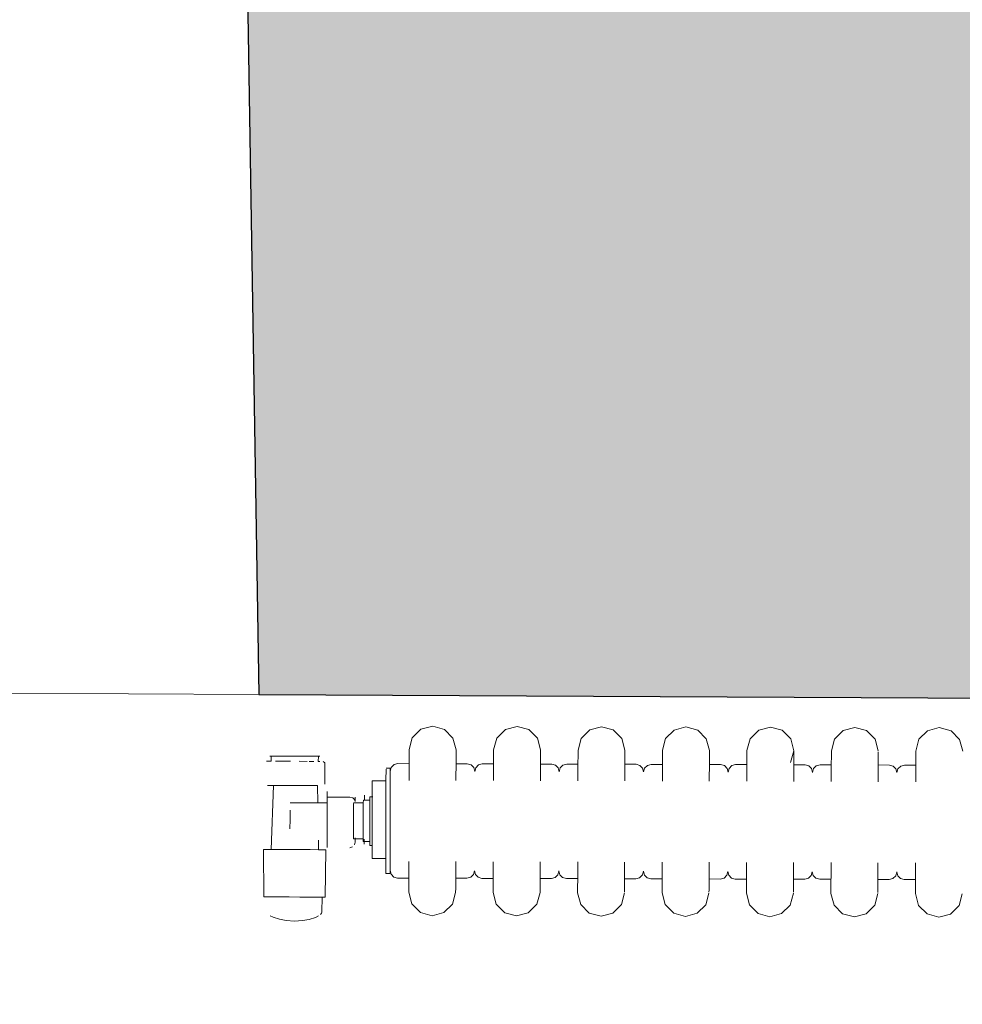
# Model space of a CAD drawing. Extents: x -6068 to 35118, y -17738 to 67348.
# Tile 108 of 243: x 1389 to 1440, y -1539 to -1487. Entities that reach past the tile are written whole.
import ezdxf

# ---------------------------------------------------------------- set-up
doc = ezdxf.new("R2010")
doc.units = 0
doc.header["$LTSCALE"] = 15
doc.linetypes.add('Continua', pattern=[0])
doc.linetypes.add('Cui_CONTINU', pattern=[0])
for name, color, linetype, lineweight, true_color in [('Bloc 3D - Dessin - NIVEAUX - Style par défaut', 7, 'Continua', 0, 0x000000), ('Enveloppe - NIVEAUX - Style par défaut', 7, 'Continua', 0, 0x000000), ('Fenêtre - Seuil - NIVEAUX - Style par défaut', 7, 'Continua', 0, 0x000000)]:
    doc.layers.add(name, color=color, linetype=linetype, lineweight=lineweight, true_color=true_color)
doc.layers.add('EDL_RDJ murs & cloisons', color=5, linetype='CONTINUOUS')
doc.layers.add('PIS-fond de plan', color=7, linetype='Cui_CONTINU')

# ---------------------------------------------------------------- blocks, each defined once
blk = doc.blocks.new('EDL_RDJ plan_2025 10 17')
at = {"layer": 'EDL_RDJ murs & cloisons', "linetype": 'Continuous', "ltscale": 0.08}
h = blk.add_hatch(color=9, dxfattribs=at)
h.dxf.hatch_style = 1
h.paths.add_polyline_path([(1410.502, -1672.273), (1406.514, -1675.288), (1406.537, -1681.288), (1406.777, -1742.224), (1406.776, -1751.224), (1497.03, -1751.235), (1496.325, -1789.515), (1495.649, -1823.051), (1495.641, -1827.795), (1510.941, -1827.611), (1554.451, -1827.086), (1569.897, -1827.187), (1638.244, -1827.636), (1706.59, -1828.085), (1706.609, -1795.128), (1707.024, -1791.748), (1706.99, -1782.748), (1706.473, -1782.799), (1701.581, -1732.737), (1595.975, -1733.159), (1596.016, -1721.591), (1581.016, -1721.537), (1581.937, -1464.521), (1574.08, -1464.547), (1573.695, -1345.919), (1495.307, -1346.173), (1496.746, -1442.278), (1415.216, -1443.594), (1416.494, -1522.775), (1498.51, -1523.192), (1500.383, -1671.926)])
at = {"layer": 'Bloc 3D - Dessin - NIVEAUX - Style par défaut', "color": 32, "linetype": 'Continua', "lineweight": 0, "ltscale": 0.1, "true_color": 0xd1591a}
for p, q in [((1424.669, -1525.092), (1425.128, -1524.636)), ((1425.128, -1524.636), (1425.754, -1524.47)), ((1425.754, -1524.47), (1426.378, -1524.639)), ((1426.378, -1524.639), (1426.834, -1525.098)), ((1429.169, -1525.104), (1429.628, -1524.648)), ((1429.628, -1524.648), (1430.254, -1524.482)), ((1430.254, -1524.482), (1430.878, -1524.651)), ((1430.878, -1524.651), (1431.334, -1525.11)), ((1433.669, -1525.117), (1434.128, -1524.66)), ((1434.128, -1524.66), (1434.754, -1524.495)), ((1434.754, -1524.495), (1435.378, -1524.664)), ((1435.378, -1524.664), (1435.834, -1525.123)), ((1438.169, -1525.129), (1438.628, -1524.673)), ((1438.628, -1524.673), (1439.254, -1524.507)), ((1439.254, -1524.507), (1439.878, -1524.676)), ((1439.878, -1524.676), (1440.334, -1525.135)), ((1442.669, -1525.142), (1443.128, -1524.685)), ((1443.128, -1524.685), (1443.754, -1524.52)), ((1443.754, -1524.52), (1444.378, -1524.689)), ((1444.378, -1524.689), (1444.834, -1525.148)), ((1447.169, -1525.154), (1447.628, -1524.698)), ((1447.628, -1524.698), (1448.254, -1524.532)), ((1448.254, -1524.532), (1448.878, -1524.701)), ((1448.878, -1524.701), (1449.334, -1525.16)), ((1451.669, -1525.167), (1452.128, -1524.71)), ((1452.128, -1524.71), (1452.754, -1524.545)), ((1452.754, -1524.545), (1453.378, -1524.714)), ((1453.378, -1524.714), (1453.834, -1525.173)), ((1424.5, -1525.716), (1424.669, -1525.092)), ((1426.834, -1525.098), (1427, -1525.723)), ((1429, -1525.729), (1429.169, -1525.104)), ((1431.334, -1525.11), (1431.5, -1525.736)), ((1433.5, -1525.741), (1433.669, -1525.117)), ((1435.834, -1525.123), (1436, -1525.748)), ((1438, -1525.754), (1438.169, -1525.129)), ((1440.334, -1525.135), (1440.5, -1525.761)), ((1442.5, -1525.766), (1442.669, -1525.142)), ((1444.834, -1525.148), (1445, -1525.773)), ((1447, -1525.779), (1447.169, -1525.154)), ((1449.334, -1525.16), (1449.5, -1525.786)), ((1451.5, -1525.791), (1451.669, -1525.167)), ((1453.834, -1525.173), (1454, -1525.798)), ((1424.5, -1525.769), (1424.5, -1525.716)), ((1424.5, -1525.893), (1424.5, -1525.769)), ((1427, -1525.776), (1427, -1525.723)), ((1427, -1525.776), (1427, -1525.9)), ((1429, -1525.782), (1429, -1525.729)), ((1429, -1525.906), (1429, -1525.782)), ((1431.5, -1525.789), (1431.5, -1525.736)), ((1431.5, -1525.789), (1431.5, -1525.913)), ((1433.5, -1525.794), (1433.5, -1525.741)), ((1433.5, -1525.918), (1433.5, -1525.794)), ((1436, -1525.965), (1436, -1525.748)), ((1436, -1525.801), (1436, -1525.925)), ((1438, -1525.807), (1438, -1525.754)), ((1440.5, -1525.977), (1440.5, -1525.761)), ((1442.5, -1525.819), (1442.5, -1525.766)), ((1445, -1525.773), (1444.831, -1526.398)), ((1447, -1525.832), (1447, -1525.779)), ((1451.5, -1525.844), (1451.5, -1525.791)), ((1417.156, -1526.059), (1417.076, -1526.059)), ((1417.155, -1526.336), (1417.156, -1526.059)), ((1417.388, -1526.06), (1417.156, -1526.059)), ((1417.742, -1526.061), (1417.388, -1526.06)), ((1418.177, -1526.062), (1417.742, -1526.061)), ((1418.64, -1526.063), (1418.177, -1526.062)), ((1419.075, -1526.065), (1418.64, -1526.063)), ((1419.429, -1526.066), (1419.075, -1526.065)), ((1419.661, -1526.066), (1419.429, -1526.066)), ((1419.661, -1526.066), (1419.66, -1526.343)), ((1419.741, -1526.067), (1419.661, -1526.066)), ((1424.498, -1526.347), (1424.499, -1526.09)), ((1424.499, -1526.09), (1424.5, -1525.893)), ((1426.998, -1526.354), (1426.999, -1526.097)), ((1426.999, -1526.097), (1427, -1525.9)), ((1428.998, -1526.359), (1428.999, -1526.103)), ((1428.999, -1526.103), (1429, -1525.906)), ((1431.498, -1526.366), (1431.499, -1526.11)), ((1431.499, -1526.11), (1431.5, -1525.913)), ((1433.498, -1526.372), (1433.499, -1526.115)), ((1433.499, -1526.115), (1433.5, -1525.918)), ((1435.998, -1526.379), (1435.999, -1526.122)), ((1435.999, -1526.122), (1436, -1525.925)), ((1437.998, -1526.384), (1437.999, -1526.128)), ((1437.999, -1526.128), (1438, -1525.931)), ((1438, -1525.931), (1438, -1525.807)), ((1440.498, -1526.391), (1440.499, -1526.134)), ((1440.499, -1526.134), (1440.5, -1525.938)), ((1440.5, -1525.814), (1440.5, -1525.938)), ((1442.498, -1526.397), (1442.499, -1526.14)), ((1442.499, -1526.14), (1442.5, -1525.943)), ((1442.5, -1525.943), (1442.5, -1525.819)), ((1444.998, -1526.404), (1444.999, -1526.147)), ((1444.999, -1526.147), (1445, -1525.95)), ((1445, -1525.826), (1445, -1525.95)), ((1446.998, -1526.409), (1446.999, -1526.153)), ((1446.999, -1526.153), (1447, -1525.956)), ((1447, -1525.956), (1447, -1525.832)), ((1449.498, -1526.416), (1449.499, -1526.159)), ((1449.499, -1526.159), (1449.5, -1525.963)), ((1449.5, -1525.839), (1449.5, -1525.963)), ((1451.498, -1526.422), (1451.499, -1526.165)), ((1451.499, -1526.165), (1451.5, -1525.968)), ((1451.5, -1525.968), (1451.5, -1525.844)), ((1416.892, -1526.336), (1417.155, -1526.336)), ((1417.387, -1526.337), (1417.65, -1526.338)), ((1417.65, -1526.338), (1418.176, -1526.339)), ((1418.639, -1526.341), (1419.074, -1526.342)), ((1419.166, -1526.342), (1419.429, -1526.343)), ((1419.66, -1526.343), (1419.741, -1526.344)), ((1419.923, -1526.344), (1420.008, -1526.417)), ((1420.004, -1527.561), (1420.008, -1526.417)), ((1423.267, -1526.714), (1423.497, -1526.714)), ((1423.267, -1526.767), (1423.267, -1526.927)), ((1423.497, -1526.869), (1423.551, -1526.666)), ((1423.497, -1526.768), (1423.497, -1526.714)), ((1423.497, -1526.927), (1423.497, -1526.768)), ((1423.551, -1526.666), (1423.698, -1526.518)), ((1423.698, -1526.518), (1423.898, -1526.465)), ((1424.498, -1526.466), (1423.898, -1526.465)), ((1424.496, -1527.048), (1424.498, -1526.646)), ((1424.498, -1526.646), (1424.498, -1526.347)), ((1426.996, -1527.055), (1426.998, -1526.653)), ((1426.998, -1526.653), (1426.998, -1526.354)), ((1426.998, -1526.473), (1427.598, -1526.475)), ((1427.598, -1526.475), (1427.798, -1526.53)), ((1427.798, -1526.53), (1427.598, -1526.475)), ((1427.944, -1526.678), (1427.798, -1526.53)), ((1427.944, -1526.678), (1427.997, -1526.881)), ((1427.997, -1526.881), (1428.051, -1526.679)), ((1428.051, -1526.679), (1428.198, -1526.531)), ((1428.198, -1526.531), (1428.398, -1526.477)), ((1428.998, -1526.479), (1428.398, -1526.477)), ((1428.996, -1527.061), (1428.998, -1526.658)), ((1428.998, -1526.658), (1428.998, -1526.359)), ((1431.496, -1527.068), (1431.498, -1526.665)), ((1431.498, -1526.665), (1431.498, -1526.366)), ((1431.498, -1526.486), (1432.098, -1526.487)), ((1432.298, -1526.542), (1432.098, -1526.487)), ((1432.444, -1526.691), (1432.298, -1526.542)), ((1432.444, -1526.691), (1432.497, -1526.894)), ((1432.497, -1526.894), (1432.551, -1526.691)), ((1432.551, -1526.691), (1432.698, -1526.543)), ((1432.698, -1526.543), (1432.898, -1526.49)), ((1432.898, -1526.49), (1433.498, -1526.491)), ((1433.498, -1526.491), (1432.898, -1526.49)), ((1433.496, -1527.073), (1433.498, -1526.671)), ((1433.498, -1526.671), (1433.498, -1526.372)), ((1435.996, -1527.08), (1435.998, -1526.678)), ((1435.998, -1526.678), (1435.998, -1526.379)), ((1435.998, -1526.498), (1436.598, -1526.5)), ((1436.798, -1526.555), (1436.598, -1526.5)), ((1436.944, -1526.703), (1436.798, -1526.555)), ((1436.944, -1526.703), (1436.997, -1526.906)), ((1436.997, -1526.906), (1437.051, -1526.704)), ((1437.051, -1526.704), (1437.198, -1526.556)), ((1437.198, -1526.556), (1437.398, -1526.502)), ((1437.998, -1526.504), (1437.398, -1526.502)), ((1437.398, -1526.502), (1437.998, -1526.504)), ((1437.996, -1527.086), (1437.998, -1526.683)), ((1437.998, -1526.683), (1437.998, -1526.384)), ((1440.496, -1527.093), (1440.498, -1526.69)), ((1440.498, -1526.69), (1440.498, -1526.391)), ((1440.498, -1526.511), (1441.098, -1526.512)), ((1441.298, -1526.567), (1441.098, -1526.512)), ((1441.444, -1526.716), (1441.298, -1526.567)), ((1441.444, -1526.716), (1441.497, -1526.919)), ((1441.497, -1526.919), (1441.551, -1526.716)), ((1441.551, -1526.716), (1441.698, -1526.568)), ((1441.698, -1526.568), (1441.898, -1526.515)), ((1441.898, -1526.515), (1442.498, -1526.516)), ((1442.498, -1526.516), (1441.898, -1526.515)), ((1442.496, -1527.098), (1442.498, -1526.696)), ((1442.498, -1526.696), (1442.498, -1526.397)), ((1444.996, -1527.105), (1444.998, -1526.702)), ((1444.998, -1526.702), (1444.998, -1526.404)), ((1444.998, -1526.523), (1445.598, -1526.525)), ((1445.798, -1526.58), (1445.598, -1526.525)), ((1445.944, -1526.728), (1445.798, -1526.58)), ((1445.944, -1526.728), (1445.997, -1526.931)), ((1445.997, -1526.931), (1446.051, -1526.729)), ((1446.051, -1526.729), (1446.198, -1526.581)), ((1446.198, -1526.581), (1446.398, -1526.527)), ((1446.398, -1526.527), (1446.998, -1526.529)), ((1446.998, -1526.529), (1446.398, -1526.527)), ((1446.996, -1527.111), (1446.998, -1526.708)), ((1446.998, -1526.708), (1446.998, -1526.409)), ((1449.496, -1527.118), (1449.498, -1526.715)), ((1449.498, -1526.715), (1449.498, -1526.416)), ((1449.498, -1526.536), (1450.098, -1526.537)), ((1450.298, -1526.592), (1450.098, -1526.537)), ((1450.444, -1526.741), (1450.298, -1526.592)), ((1450.444, -1526.741), (1450.497, -1526.943)), ((1450.497, -1526.943), (1450.551, -1526.741)), ((1450.551, -1526.741), (1450.698, -1526.593)), ((1450.698, -1526.593), (1450.898, -1526.54)), ((1451.498, -1526.541), (1450.898, -1526.54)), ((1451.496, -1527.123), (1451.498, -1526.721)), ((1451.498, -1526.721), (1451.498, -1526.422)), ((1422.536, -1527.38), (1422.534, -1528.178)), ((1423.266, -1527.382), (1422.536, -1527.38)), ((1423.266, -1527.185), (1423.265, -1527.533)), ((1423.267, -1526.927), (1423.266, -1527.185)), ((1423.495, -1527.534), (1423.496, -1527.186)), ((1423.496, -1527.186), (1423.497, -1526.927)), ((1424.496, -1527.356), (1424.496, -1527.048)), ((1426.996, -1527.363), (1426.996, -1527.055)), ((1428.996, -1527.369), (1428.996, -1527.061)), ((1431.496, -1527.376), (1431.496, -1527.068)), ((1433.496, -1527.381), (1433.496, -1527.073)), ((1435.996, -1527.388), (1435.996, -1527.08)), ((1437.996, -1527.394), (1437.996, -1527.086)), ((1440.496, -1527.4), (1440.496, -1527.093)), ((1442.496, -1527.406), (1442.496, -1527.098)), ((1444.996, -1527.413), (1444.996, -1527.105)), ((1446.996, -1527.419), (1446.996, -1527.111)), ((1449.496, -1527.425), (1449.496, -1527.118)), ((1451.496, -1527.431), (1451.496, -1527.123)), ((1417.272, -1527.625), (1416.949, -1527.624)), ((1416.949, -1527.624), (1417.272, -1527.625)), ((1417.149, -1531.042), (1417.272, -1527.625)), ((1417.676, -1527.626), (1417.272, -1527.625)), ((1417.801, -1527.626), (1417.481, -1527.625)), ((1418.195, -1527.627), (1417.801, -1527.626)), ((1418.613, -1527.628), (1418.195, -1527.627)), ((1419.007, -1527.629), (1418.613, -1527.628)), ((1419.327, -1527.63), (1419.007, -1527.629)), ((1419.537, -1527.631), (1419.327, -1527.63)), ((1419.609, -1527.631), (1419.537, -1527.631)), ((1419.609, -1527.631), (1419.628, -1528.559)), ((1423.265, -1527.533), (1423.264, -1527.958)), ((1423.494, -1527.958), (1423.495, -1527.534)), ((1420.136, -1528.247), (1420.135, -1528.56)), ((1420.137, -1527.951), (1420.136, -1528.247)), ((1420.136, -1528.247), (1421.347, -1528.251)), ((1421.347, -1528.251), (1421.491, -1528.283)), ((1421.491, -1528.283), (1421.592, -1528.369)), ((1421.592, -1528.369), (1421.621, -1528.483)), ((1421.621, -1528.483), (1421.622, -1528.244)), ((1422.059, -1528.41), (1422.058, -1528.544)), ((1422.059, -1528.41), (1422.409, -1528.411)), ((1422.117, -1528.15), (1422.117, -1528.408)), ((1422.409, -1528.409), (1422.408, -1528.581)), ((1422.409, -1528.238), (1422.409, -1528.292)), ((1422.409, -1528.238), (1422.559, -1528.238)), ((1422.409, -1528.292), (1422.409, -1528.409)), ((1422.534, -1528.178), (1422.533, -1528.416)), ((1422.533, -1528.416), (1422.533, -1528.654)), ((1423.264, -1527.958), (1423.263, -1528.442)), ((1423.493, -1528.442), (1423.494, -1527.958)), ((1418.152, -1528.949), (1418.151, -1529.44)), ((1418.153, -1528.555), (1419.628, -1528.559)), ((1419.628, -1528.559), (1420.135, -1528.56)), ((1420.134, -1528.781), (1420.133, -1529.446)), ((1420.135, -1528.56), (1420.134, -1528.781)), ((1421.542, -1528.944), (1421.541, -1529.211)), ((1421.543, -1528.731), (1421.542, -1528.944)), ((1422.058, -1528.549), (1421.543, -1528.548)), ((1421.543, -1528.595), (1421.543, -1528.731)), ((1422.058, -1528.544), (1422.056, -1529.375)), ((1422.408, -1528.802), (1422.407, -1529.059)), ((1422.408, -1528.581), (1422.408, -1528.802)), ((1422.533, -1528.654), (1422.528, -1530.25)), ((1423.263, -1528.442), (1423.261, -1528.967)), ((1423.491, -1528.967), (1423.493, -1528.442)), ((1418.151, -1529.44), (1418.149, -1529.931)), ((1420.133, -1529.446), (1420.131, -1530.111)), ((1421.541, -1529.211), (1421.54, -1529.508)), ((1422.056, -1529.375), (1422.055, -1529.644)), ((1422.406, -1529.34), (1422.405, -1529.631)), ((1422.407, -1529.059), (1422.406, -1529.34)), ((1423.261, -1528.967), (1423.26, -1529.513)), ((1423.49, -1529.514), (1423.491, -1528.967)), ((1421.54, -1529.805), (1421.539, -1530.073)), ((1421.54, -1529.508), (1421.54, -1529.805)), ((1422.055, -1529.644), (1422.053, -1530.475)), ((1422.405, -1529.631), (1422.404, -1529.917)), ((1422.404, -1529.917), (1422.404, -1530.184)), ((1423.26, -1529.513), (1423.258, -1530.059)), ((1423.488, -1530.06), (1423.49, -1529.514)), ((1420.131, -1530.111), (1420.13, -1530.55)), ((1421.539, -1530.073), (1421.538, -1530.285)), ((1421.538, -1530.285), (1421.538, -1530.421)), ((1421.538, -1530.421), (1421.538, -1530.468)), ((1422.053, -1530.47), (1421.538, -1530.468)), ((1421.615, -1530.655), (1421.616, -1530.416)), ((1422.053, -1530.475), (1422.053, -1530.61)), ((1422.111, -1530.494), (1422.11, -1530.752)), ((1422.404, -1530.184), (1422.403, -1530.418)), ((1422.403, -1530.418), (1422.403, -1530.608)), ((1422.528, -1530.25), (1422.527, -1530.726)), ((1423.258, -1530.059), (1423.257, -1530.584)), ((1423.487, -1530.585), (1423.488, -1530.06)), ((1416.838, -1531.041), (1416.738, -1531.041)), ((1416.757, -1533.567), (1416.738, -1531.041)), ((1417.125, -1531.042), (1416.838, -1531.041)), ((1417.566, -1531.043), (1417.149, -1531.042)), ((1418.107, -1531.044), (1417.566, -1531.043)), ((1418.682, -1531.046), (1418.107, -1531.044)), ((1419.223, -1531.048), (1418.682, -1531.046)), ((1419.664, -1531.049), (1419.223, -1531.048)), ((1419.952, -1531.05), (1419.664, -1531.049)), ((1419.668, -1530.549), (1419.678, -1531.049)), ((1420.052, -1531.05), (1419.952, -1531.05)), ((1420.018, -1533.576), (1420.052, -1531.05)), ((1420.13, -1530.55), (1420.129, -1530.644)), ((1420.129, -1530.644), (1420.129, -1530.94)), ((1421.34, -1530.943), (1421.483, -1530.904)), ((1421.585, -1530.798), (1421.615, -1530.655)), ((1422.053, -1530.61), (1422.403, -1530.611)), ((1422.403, -1530.608), (1422.402, -1530.744)), ((1422.402, -1530.744), (1422.402, -1530.819)), ((1422.402, -1530.819), (1422.402, -1530.83)), ((1422.402, -1530.83), (1422.552, -1530.831)), ((1422.527, -1530.726), (1422.525, -1531.524)), ((1423.257, -1530.584), (1423.255, -1531.068)), ((1423.485, -1531.069), (1423.487, -1530.585)), ((1423.254, -1531.526), (1422.525, -1531.524)), ((1423.254, -1531.492), (1423.253, -1531.841)), ((1423.255, -1531.068), (1423.254, -1531.492)), ((1423.483, -1531.841), (1423.484, -1531.493)), ((1423.484, -1531.493), (1423.485, -1531.069)), ((1423.253, -1531.841), (1423.252, -1532.099)), ((1423.252, -1532.099), (1423.252, -1532.258)), ((1423.482, -1532.1), (1423.483, -1531.841)), ((1423.482, -1532.259), (1423.482, -1532.1)), ((1424.483, -1531.984), (1424.482, -1532.387)), ((1424.484, -1531.677), (1424.483, -1531.984)), ((1426.982, -1532.394), (1426.983, -1531.991)), ((1426.983, -1531.991), (1426.984, -1531.683)), ((1428.983, -1531.997), (1428.982, -1532.4)), ((1428.984, -1531.689), (1428.983, -1531.997)), ((1431.482, -1532.406), (1431.483, -1532.004)), ((1431.483, -1532.004), (1431.484, -1531.696)), ((1433.483, -1532.009), (1433.482, -1532.412)), ((1433.484, -1531.702), (1433.483, -1532.009)), ((1435.982, -1532.419), (1435.983, -1532.016)), ((1435.983, -1532.016), (1435.984, -1531.708)), ((1437.983, -1532.022), (1437.982, -1532.424)), ((1437.984, -1531.714), (1437.983, -1532.022)), ((1440.482, -1532.431), (1440.483, -1532.029)), ((1440.483, -1532.029), (1440.484, -1531.721)), ((1440.484, -1531.721), (1440.483, -1532.028)), ((1442.483, -1532.034), (1442.482, -1532.437)), ((1442.484, -1531.727), (1442.483, -1532.034)), ((1444.982, -1532.444), (1444.983, -1532.041)), ((1444.983, -1532.041), (1444.984, -1531.733)), ((1444.984, -1531.733), (1444.983, -1532.041)), ((1446.983, -1532.047), (1446.982, -1532.449)), ((1446.984, -1531.739), (1446.983, -1532.047)), ((1449.482, -1532.456), (1449.483, -1532.054)), ((1449.483, -1532.054), (1449.484, -1531.746)), ((1449.484, -1531.746), (1449.483, -1532.053)), ((1451.483, -1532.059), (1451.482, -1532.462)), ((1451.484, -1531.751), (1451.483, -1532.059)), ((1423.252, -1532.258), (1423.252, -1532.312)), ((1423.252, -1532.312), (1423.482, -1532.313)), ((1423.482, -1532.159), (1423.535, -1532.361)), ((1423.482, -1532.313), (1423.482, -1532.259)), ((1423.681, -1532.51), (1423.535, -1532.361)), ((1423.681, -1532.51), (1423.881, -1532.565)), ((1424.481, -1532.566), (1423.881, -1532.565)), ((1424.482, -1532.387), (1424.481, -1532.686)), ((1426.982, -1532.394), (1426.981, -1532.693)), ((1427.581, -1532.575), (1426.981, -1532.573)), ((1427.781, -1532.521), (1427.581, -1532.575)), ((1427.581, -1532.575), (1427.781, -1532.521)), ((1427.928, -1532.373), (1427.781, -1532.521)), ((1427.928, -1532.373), (1427.982, -1532.171)), ((1427.982, -1532.171), (1428.035, -1532.374)), ((1428.181, -1532.522), (1428.035, -1532.374)), ((1428.181, -1532.522), (1428.381, -1532.577)), ((1428.981, -1532.579), (1428.381, -1532.577)), ((1428.982, -1532.4), (1428.981, -1532.698)), ((1431.482, -1532.406), (1431.481, -1532.705)), ((1432.081, -1532.587), (1431.481, -1532.586)), ((1432.081, -1532.587), (1432.281, -1532.534)), ((1432.428, -1532.386), (1432.281, -1532.534)), ((1432.428, -1532.386), (1432.482, -1532.184)), ((1432.482, -1532.184), (1432.535, -1532.386)), ((1432.681, -1532.535), (1432.535, -1532.386)), ((1432.681, -1532.535), (1432.881, -1532.59)), ((1432.881, -1532.59), (1432.681, -1532.535)), ((1433.481, -1532.591), (1432.881, -1532.59)), ((1433.482, -1532.412), (1433.481, -1532.711)), ((1435.982, -1532.419), (1435.981, -1532.718)), ((1436.581, -1532.6), (1435.981, -1532.598)), ((1436.581, -1532.6), (1436.781, -1532.546)), ((1436.928, -1532.398), (1436.781, -1532.546)), ((1436.928, -1532.398), (1436.982, -1532.196)), ((1436.982, -1532.196), (1437.035, -1532.399)), ((1437.181, -1532.547), (1437.035, -1532.399)), ((1437.381, -1532.602), (1437.181, -1532.547)), ((1437.181, -1532.547), (1437.381, -1532.602)), ((1437.981, -1532.604), (1437.381, -1532.602)), ((1437.982, -1532.424), (1437.981, -1532.723)), ((1440.48, -1533.144), (1440.482, -1532.433)), ((1440.482, -1532.431), (1440.481, -1532.73)), ((1441.081, -1532.612), (1440.481, -1532.611)), ((1441.081, -1532.612), (1441.281, -1532.559)), ((1441.428, -1532.411), (1441.281, -1532.559)), ((1441.428, -1532.411), (1441.482, -1532.208)), ((1441.482, -1532.208), (1441.535, -1532.411)), ((1441.681, -1532.56), (1441.535, -1532.411)), ((1441.881, -1532.615), (1441.681, -1532.56)), ((1441.681, -1532.56), (1441.881, -1532.615)), ((1442.481, -1532.616), (1441.881, -1532.615)), ((1442.482, -1532.437), (1442.481, -1532.736)), ((1444.982, -1532.444), (1444.981, -1532.743)), ((1445.581, -1532.625), (1444.981, -1532.623)), ((1445.581, -1532.625), (1445.781, -1532.571)), ((1445.928, -1532.423), (1445.781, -1532.571)), ((1445.928, -1532.423), (1445.982, -1532.221)), ((1445.982, -1532.221), (1446.035, -1532.424)), ((1446.181, -1532.572), (1446.035, -1532.424)), ((1446.381, -1532.627), (1446.181, -1532.572)), ((1446.181, -1532.572), (1446.381, -1532.627)), ((1446.981, -1532.629), (1446.381, -1532.627)), ((1446.982, -1532.449), (1446.981, -1532.748)), ((1449.482, -1532.456), (1449.481, -1532.755)), ((1450.281, -1532.584), (1450.081, -1532.637)), ((1450.081, -1532.637), (1450.281, -1532.584)), ((1450.428, -1532.436), (1450.281, -1532.584)), ((1450.428, -1532.436), (1450.482, -1532.233)), ((1450.482, -1532.233), (1450.535, -1532.436)), ((1450.681, -1532.585), (1450.535, -1532.436)), ((1450.681, -1532.585), (1450.881, -1532.64)), ((1451.482, -1532.462), (1451.481, -1532.761)), ((1424.48, -1533.139), (1424.479, -1533.263)), ((1424.48, -1532.943), (1424.481, -1532.686)), ((1424.48, -1533.139), (1424.48, -1532.943)), ((1426.979, -1533.27), (1426.98, -1533.146)), ((1426.98, -1532.949), (1426.981, -1532.693)), ((1426.98, -1533.146), (1426.98, -1532.949)), ((1428.98, -1533.152), (1428.979, -1533.276)), ((1428.98, -1532.955), (1428.981, -1532.698)), ((1428.98, -1533.152), (1428.98, -1532.955)), ((1431.48, -1532.962), (1431.481, -1532.705)), ((1431.48, -1533.159), (1431.48, -1532.962)), ((1433.48, -1532.968), (1433.481, -1532.711)), ((1433.48, -1533.164), (1433.48, -1532.968)), ((1435.98, -1532.974), (1435.981, -1532.718)), ((1435.98, -1533.171), (1435.98, -1532.974)), ((1437.98, -1532.98), (1437.981, -1532.723)), ((1437.98, -1533.177), (1437.98, -1532.98)), ((1440.48, -1532.987), (1440.481, -1532.73)), ((1440.48, -1533.184), (1440.48, -1532.987)), ((1442.48, -1532.993), (1442.481, -1532.736)), ((1442.48, -1533.189), (1442.48, -1532.993)), ((1444.98, -1532.999), (1444.981, -1532.743)), ((1444.98, -1533.196), (1444.98, -1532.999)), ((1446.979, -1533.202), (1446.98, -1533.005)), ((1446.98, -1533.005), (1446.981, -1532.748)), ((1449.479, -1533.209), (1449.48, -1533.012)), ((1449.48, -1533.012), (1449.481, -1532.755)), ((1450.081, -1532.637), (1449.481, -1532.636)), ((1451.481, -1532.641), (1450.881, -1532.64)), ((1451.479, -1533.214), (1451.48, -1533.017)), ((1451.48, -1533.017), (1451.481, -1532.761)), ((1416.757, -1533.567), (1416.855, -1533.567)), ((1416.855, -1533.567), (1417.139, -1533.568)), ((1417.139, -1533.568), (1417.572, -1533.569)), ((1417.572, -1533.569), (1418.105, -1533.57)), ((1418.105, -1533.57), (1418.671, -1533.572)), ((1418.671, -1533.572), (1419.203, -1533.574)), ((1419.203, -1533.574), (1419.637, -1533.575)), ((1419.637, -1533.575), (1419.92, -1533.576)), ((1419.866, -1533.575), (1419.851, -1534.368)), ((1419.92, -1533.576), (1420.018, -1533.576)), ((1424.479, -1533.263), (1424.479, -1533.316)), ((1424.645, -1533.942), (1424.479, -1533.316)), ((1426.979, -1533.323), (1426.81, -1533.948)), ((1426.979, -1533.27), (1426.979, -1533.323)), ((1428.979, -1533.276), (1428.979, -1533.329)), ((1429.145, -1533.954), (1428.979, -1533.329)), ((1431.479, -1533.336), (1431.31, -1533.96)), ((1431.479, -1533.283), (1431.48, -1533.159)), ((1431.479, -1533.283), (1431.479, -1533.336)), ((1433.48, -1533.164), (1433.479, -1533.288)), ((1433.479, -1533.288), (1433.479, -1533.341)), ((1433.645, -1533.967), (1433.479, -1533.341)), ((1435.979, -1533.348), (1435.81, -1533.973)), ((1435.979, -1533.295), (1435.98, -1533.171)), ((1437.98, -1533.177), (1437.979, -1533.301)), ((1437.979, -1533.301), (1437.979, -1533.354)), ((1438.145, -1533.979), (1437.979, -1533.354)), ((1440.479, -1533.361), (1440.31, -1533.985)), ((1440.479, -1533.308), (1440.48, -1533.184)), ((1442.48, -1533.189), (1442.479, -1533.313)), ((1442.479, -1533.313), (1442.479, -1533.366)), ((1442.645, -1533.992), (1442.479, -1533.366)), ((1444.979, -1533.373), (1444.81, -1533.998)), ((1444.979, -1533.32), (1444.98, -1533.196)), ((1446.979, -1533.202), (1446.979, -1533.326)), ((1446.979, -1533.326), (1446.979, -1533.379)), ((1447.145, -1534.004), (1446.979, -1533.379)), ((1449.479, -1533.386), (1449.31, -1534.01)), ((1449.479, -1533.333), (1449.479, -1533.209)), ((1451.479, -1533.214), (1451.479, -1533.338)), ((1451.479, -1533.338), (1451.479, -1533.391)), ((1451.645, -1534.017), (1451.479, -1533.391)), ((1453.979, -1533.398), (1453.81, -1534.023)), ((1425.101, -1534.401), (1424.645, -1533.942)), ((1426.81, -1533.948), (1426.351, -1534.404)), ((1429.601, -1534.413), (1429.145, -1533.954)), ((1431.31, -1533.96), (1430.851, -1534.417)), ((1434.101, -1534.426), (1433.645, -1533.967)), ((1435.81, -1533.973), (1435.351, -1534.429)), ((1438.601, -1534.438), (1438.145, -1533.979)), ((1440.31, -1533.985), (1439.851, -1534.441)), ((1443.101, -1534.451), (1442.645, -1533.992)), ((1444.81, -1533.998), (1444.351, -1534.454)), ((1447.601, -1534.463), (1447.145, -1534.004)), ((1449.31, -1534.01), (1448.851, -1534.466)), ((1452.101, -1534.475), (1451.645, -1534.017)), ((1453.81, -1534.023), (1453.351, -1534.479)), ((1417.1, -1534.568), (1417.262, -1534.649)), ((1417.262, -1534.649), (1417.591, -1534.758)), ((1419.508, -1534.655), (1419.177, -1534.762)), ((1419.67, -1534.575), (1419.508, -1534.655)), ((1419.83, -1534.432), (1419.771, -1534.502)), ((1419.845, -1534.399), (1419.83, -1534.432)), ((1419.851, -1534.368), (1419.845, -1534.399)), ((1425.726, -1534.57), (1425.101, -1534.401)), ((1426.351, -1534.404), (1425.726, -1534.57)), ((1430.226, -1534.582), (1429.601, -1534.413)), ((1430.851, -1534.417), (1430.226, -1534.582)), ((1434.726, -1534.595), (1434.101, -1534.426)), ((1435.351, -1534.429), (1434.726, -1534.595)), ((1439.226, -1534.607), (1438.601, -1534.438)), ((1439.851, -1534.441), (1439.226, -1534.607)), ((1443.726, -1534.62), (1443.101, -1534.451)), ((1444.351, -1534.454), (1443.726, -1534.62)), ((1448.226, -1534.632), (1447.601, -1534.463)), ((1448.851, -1534.466), (1448.226, -1534.632)), ((1452.726, -1534.645), (1452.101, -1534.475)), ((1453.351, -1534.479), (1452.726, -1534.645)), ((1417.591, -1534.758), (1417.946, -1534.827)), ((1417.946, -1534.827), (1418.384, -1534.86)), ((1418.823, -1534.83), (1418.384, -1534.86)), ((1419.177, -1534.762), (1418.823, -1534.83))]:
    blk.add_line(p, q, dxfattribs=at)
at = {"layer": 'EDL_RDJ murs & cloisons', "linetype": 'Continuous', "ltscale": 0.08}
blk.add_lwpolyline([(1573.695, -1345.919), (1495.307, -1346.173), (1496.746, -1442.278), (1415.216, -1443.594), (1416.494, -1522.775), (1498.51, -1523.192), (1500.383, -1671.926), (1410.502, -1672.273)], dxfattribs=at)
at = {"layer": 'Enveloppe - NIVEAUX - Style par défaut', "color": 18, "linetype": 'Continua', "lineweight": 20, "ltscale": 0.1, "true_color": 0x000000}
for p, q in [((1415.216, -1443.594), (1416.494, -1522.775)), ((1416.494, -1522.775), (1498.51, -1523.192))]:
    blk.add_line(p, q, dxfattribs=at)
at = {"layer": 'Fenêtre - Seuil - NIVEAUX - Style par défaut', "color": 161, "linetype": 'Continua', "lineweight": 5, "ltscale": 0.1, "true_color": 0x7599ff}
blk.add_line((1315.473, -1522.26), (1416.494, -1522.775), dxfattribs=at)

msp = doc.modelspace()

# ---------------------------------------------------------------- block references
at = {"layer": 'PIS-fond de plan'}
msp.add_blockref('EDL_RDJ plan_2025 10 17', (-14.326, 0), dxfattribs=at)

doc.saveas('drawing.dxf')
